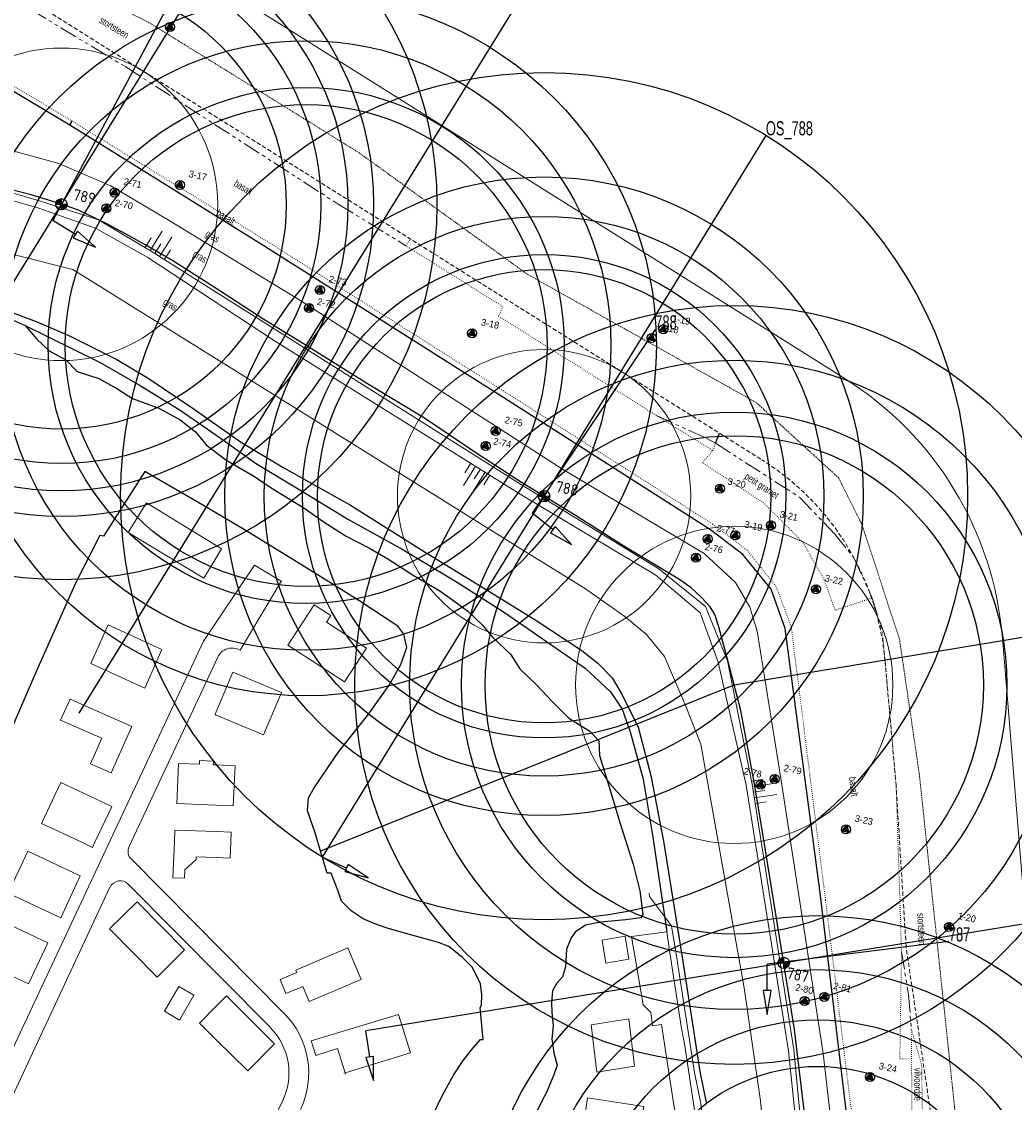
# Model space of a CAD drawing. Header units: metres. Extents: x 63969 to 66720, y 402115 to 403595.
# Tile 50 of 52: x 65966 to 66141, y 402954 to 403145. Entities that reach past the tile are written whole.
import ezdxf
from ezdxf.enums import TextEntityAlignment as Align

# ---------------------------------------------------------------- set-up
doc = ezdxf.new("R2010")
doc.units = ezdxf.units.M
for name, pattern in [('DOT', [0.25, 0, -0.25]), ('HIDDEN', [0.375, 0.25, -0.125]), ('PHANTOM2', [1.25, 0.625, -0.125, 0.125, -0.125, 0.125, -0.125])]:
    doc.linetypes.add(name, pattern=pattern)
doc.layers.get('0').update_dxf_attribs({"linetype": 'CONTINUOUS'})
for name, color, linetype, lineweight in [('BS-BEBOUWING', 253, 'CONTINUOUS', 0), ('BS-DIJKPAAL', 2, 'CONTINUOUS', 25), ('BS-DIJKPAALNR', 6, 'CONTINUOUS', 25), ('BS-HEK', 253, 'RASTER', 0), ('BS-KANT-KREUKELBERM', 35, 'PHANTOM2', 0), ('BS-KANT-VERHARDING', 253, 'CONTINUOUS', 0), ('BS-KRUINLIJN', 253, 'CONTINUOUS', 0), ('BS-OVERIGE-TEKSTEN', 253, 'CONTINUOUS', 0), ('BS-PERKOENRIJ', 203, 'DOT', 5), ('BS-SYMBOOL-TALUD', 253, 'CONTINUOUS', 0), ('BS-TEENLIJN', 253, 'CONTINUOUS', 0), ('BS-TEENSCHOT-INGEMETEN', 11, 'HIDDEN', 13), ('BS-TUSSENBERM', 253, 'CONTINUOUS', 0), ('BS-ZANDLIJN', 2, 'HIDDEN', 20), ('GM-C3D-POINT-BORING @ 1', 2, 'CONTINUOUS', 25), ('GM-C3D-POINT-LABEL_BORING', 7, 'CONTINUOUS', 25)]:
    doc.layers.add(name, color=color, linetype=linetype, lineweight=lineweight)
for name, color, linetype in [('BS-BINNENTEENLIJN-KPN', 253, 'CONTINUOUS'), ('BS-BOORPUNTEN MET CODE', 2, 'CONTINUOUS'), ('BS-DWP KANT PUIN-STENEN', 253, 'CONTINUOUS'), ('BS-INSTEEK-SLOOT-KPN', 253, 'CONTINUOUS'), ('BS-SCHEIDINGSL-TALUDBEKL-NTZ', 253, 'CONTINUOUS'), ('BS-SCHEIDINGSLIJN-TALUDBEKLEDING', 253, 'CONTINUOUS'), ('BS-WATERLIJN-KPN', 253, 'CONTINUOUS'), ('DWARSPROFIEL_LOKATIE', 125, 'CONTINUOUS'), ('DWARSPROFIEL_LOKATIE_INGEMETEN', 1, 'CONTINUOUS'), ('Hulp dieptelijnen', 78, 'CONTINUOUS'), ('THEORETISCHE_NULLIJN', 125, 'CONTINUOUS')]:
    doc.layers.add(name, color=color, linetype=linetype)
doc.layers.add('Cirkel ingemeten teen', color=69, linetype='CONTINUOUS', lineweight=9, plot=False)
doc.styles.add('ISO', font='isocp.shx', dxfattribs={"height": 2.5})
doc.linetypes.add('RASTER', pattern='A,3,-2,[200,RASTER,S=0.75,R=0,X=0,Y=0],-2,3', length=10)

# ---------------------------------------------------------------- blocks, each defined once
blk = doc.blocks.new('PIJLTJE')
at = {"layer": 'DWARSPROFIEL_LOKATIE'}
blk.add_line((0, 4.69), (0, 0), dxfattribs=at)
blk.add_lwpolyline([(0, 8.9), (-0.7, 4.69), (0.7, 4.69)], close=True, dxfattribs=at)
blk = doc.blocks.new('S03')
at = {"color": 0}
for p, q in [((-2.01, 0), (-2.01, -2.01)), ((-1, 0), (-1, -4.01)), ((0, 0), (0, -2.01)), ((1, 0), (1, -4.01)), ((2.01, 0), (2.01, -2.01))]:
    blk.add_line(p, q, dxfattribs=at)
blk = doc.blocks.new('S04')
at = {"color": 0}
for p, q in [((-1, 0), (-1, 4.01)), ((1, 0), (1, 4.01)), ((-2.01, 0), (-2.01, 2.01)), ((0, 0), (0, 2.01)), ((2.01, 0), (2.01, 2.01))]:
    blk.add_line(p, q, dxfattribs=at)
blk = doc.blocks.new('132')
at = {"layer": 'BS-DIJKPAAL'}
h = blk.add_hatch(color=256, dxfattribs=at)
h.paths.add_polyline_path([(0, 0), (0, 0.1, 0.414214), (-0.1, 0)])
h.paths.add_polyline_path([(0.1, 0), (0, 0), (0, -0.1, 0.414214)])
for p, q in [((-0.1, 0), (0.1, 0)), ((0, -0.1), (0, 0.1))]:
    blk.add_line(p, q, dxfattribs=at)
blk.add_circle((0, 0), 0.1, dxfattribs=at)
blk = doc.blocks.new('De Krabbenkreek')
at = {"layer": 'BS-BEBOUWING'}
for points in [[(66000, 403052.546), (65987.634, 403060.1), (65984.402, 403054.823)], [(65984.402, 403054.823), (65997.797, 403046.748), (66000, 403050.373)], [(66000, 403050.373), (66000.963, 403051.958), (66000, 403052.546)], [(66022.721, 403028.395), (66026.597, 403034.368), (66019.508, 403038.967), (66020.27, 403040.141), (66017.317, 403042.057), (66012.68, 403034.91), (66022.721, 403028.395)], [(65987.354, 403027.3), (65990.386, 403034.148), (65980.84, 403038.529), (65977.808, 403031.681), (65987.354, 403027.3)], [(66000, 403023.106), (66002.96, 403030.096), (66011.539, 403026.542)], [(65974.125, 403025.348), (65985.044, 403020.532), (65981.406, 403012.286), (65977.743, 403013.902), (65979.732, 403018.411), (65972.442, 403021.627), (65974.125, 403025.348)], [(66011.539, 403026.542), (66008.384, 403019.033), (66000, 403022.52)], [(66000, 403022.52), (65999.789, 403022.608), (66000, 403023.106)], [(66000, 403006.599), (65993, 403006.893), (65993.329, 403013.958)], [(65993.329, 403013.958), (65997.024, 403013.811), (65997.051, 403014.489), (65999.495, 403014.392), (65999.468, 403013.714), (66000, 403013.693)], [(66000, 403013.693), (66003.331, 403013.561), (66002.996, 403006.473), (66000, 403006.599)], [(65978.534, 403000), (65981.493, 403006.359), (65972.478, 403010.559), (65969.073, 403003.349), (65976.212, 403000)], [(66000, 403001.887), (65992.695, 403002.157), (65992.596, 403000)], [(66002.588, 403000), (66002.67, 403001.788), (66000, 403001.887)], [(65963.143, 402990.981), (65966.661, 402998.429), (65975.937, 402994.063), (65972.461, 402986.629), (65963.143, 402990.981)], [(65976.212, 403000), (65978.118, 402999.106)], [(65978.118, 402999.106), (65978.534, 403000)], [(65992.596, 403000), (65992.309, 402993.728), (65994.4, 402993.647), (65994.468, 402995.134), (65996.436, 402996.93), (65996.457, 402997.441), (66000, 402997.31)], [(66002.461, 402997.219), (66002.588, 403000)], [(66000, 402997.31), (66002.461, 402997.219)], [(65994.4, 402980.938), (65985.98, 402989.473), (65981.116, 402984.676), (65989.535, 402976.14), (65994.4, 402980.938)], [(65957.616, 402979.243), (65961.043, 402986.52), (65970.193, 402982.183), (65966.768, 402974.916), (65957.616, 402979.243)], [(66011.324, 402975.706), (66012.332, 402973.213), (66015.343, 402974.486), (66016.462, 402971.839), (66025.693, 402975.72), (66023.335, 402981.295), (66014.128, 402977.357), (66014.295, 402976.963), (66011.324, 402975.706)], [(65993.492, 402968.528), (65990.829, 402970.075), (65993.373, 402974.456), (65996.036, 402972.909), (65993.492, 402968.528)], [(66010.34, 402964.344), (66001.817, 402972.802), (66000, 402970.962)], [(66000, 402970.962), (65997.053, 402967.978), (66000, 402965.053)], [(66022.828, 402959.18), (66034.399, 402962.752), (66032.272, 402969.538), (66019.939, 402965.796), (66016.836, 402964.82), (66017.65, 402962.262), (66021.48, 402963.48), (66022.828, 402959.18)], [(66074.079, 402960.39), (66067.401, 402959.312), (66066.375, 402967.659), (66073.053, 402968.737), (66074.079, 402960.39)], [(66000, 402965.053), (66005.576, 402959.519), (66010.34, 402964.344)], [(66022.619, 402959.115), (66022.828, 402959.18)], [(66022.828, 402959.18), (66022.895, 402958.966)], [(66064.786, 402948.219), (66065.776, 402954.731), (66075.701, 402953.223), (66074.711, 402946.711), (66064.786, 402948.219)]]:
    blk.add_lwpolyline(points, dxfattribs=at)
blk = doc.blocks.new('BORING-PBZ')
at = {"layer": 'BS-BOORPUNTEN MET CODE'}
h = blk.add_hatch(color=256, dxfattribs=at)
h.dxf.hatch_style = 1
h.paths.add_polyline_path([(0, 0.8), (-0.69, -0.4), (0.69, -0.4)])
blk.add_lwpolyline([(0, 0.8), (-0.69, -0.4), (0.69, -0.4)], close=True, dxfattribs=at)
blk.add_circle((0, 0), 0.8, dxfattribs=at)

msp = doc.modelspace()

# ---------------------------------------------------------------- linework, layer by layer
at = {"layer": 'BS-BEBOUWING'}
msp.add_lwpolyline([(66068.32, 402982.66), (66072.41, 402983.35), (66073.09, 402979.3), (66069, 402978.61)], close=True, dxfattribs=at)
at = {"layer": 'BS-BINNENTEENLIJN-KPN'}
msp.add_polyline3d([(65966.19, 403091.52, 0), (65970.27, 403089.5, 0), (65979.44, 403084.94, 0), (65986.51, 403080.9, 0), (65993.62, 403076.52, 0), (66000.69, 403071.6, 0), (66006.94, 403067.14, 0), (66014.52, 403062.58, 0), (66023.44, 403057.14, 0), (66032.93, 403051.89, 0), (66042.87, 403045.92, 0), (66051.04, 403040.68, 0), (66060.17, 403034.4, 0), (66065.31, 403030.81, 0), (66069.82, 403026.65, 0), (66071.86, 403023.55, 0), (66073.32, 403019.57, 0), (66075.61, 403011.15, 0), (66077.3, 403000.92, 0), (66079.78, 402984.12, 0)], dxfattribs=at)
at = {"layer": 'BS-HEK'}
msp.add_lwpolyline([(66076.69, 402990.97), (66076.71, 402990.4), (66080.62, 402985.2), (66081.54, 402979.51), (66084.68, 402959.24), (66085.8, 402953.77), (66086.67, 402947.12)], dxfattribs=at)
at = {"layer": 'BS-INSTEEK-SLOOT-KPN', "flags": 128}
msp.add_lwpolyline([(65959.45, 403095.44), (65968.13, 403092.2), (65973.93, 403089.71), (65982.4, 403085.48), (65987.96, 403082.15), (65995.89, 403076.82), (66004.46, 403070.78), (66011.95, 403066.31), (66023.77, 403059.7), (66037.47, 403051.07), (66047.19, 403045.11), (66056.76, 403039.21), (66064.74, 403033.93), (66067.6, 403031.7), (66070.1, 403029.13), (66071.89, 403026.13), (66074.73, 403020.36), (66076.96, 403011.83), (66079.2, 403000.18), (66082.53, 402979.67), (66085.66, 402959.41), (66086.79, 402953.94)], dxfattribs=at)
at = {"layer": 'BS-KANT-KREUKELBERM', "ltscale": 5}
for points in [[(65568.73, 403271.56), (65603.68, 403262.46), (65651.7, 403251.09), (65701.8, 403238.7), (65745.93, 403227.57), (65796.62, 403213.79), (65806.36, 403211.39), (65842.3, 403202.26), (65856.08, 403198.88), (65884.68, 403189.75), (65911.09, 403178.67), (65916.47, 403175.79), (65918.55, 403174.68), (65945.74, 403160.38), (65983.97, 403137.29), (66021.57, 403113.01), (66033.6, 403105.62)], [(66077.97, 403075.56), (66086.77, 403071.54), (66088.42, 403070.65), (66103.28, 403061.11), (66109.54, 403054.58), (66112.9, 403050.39), (66116.17, 403043.22), (66117.98, 403037.23)], [(66121.36, 402980.6), (66122.61, 402973), (66123.09, 402966.96)]]:
    msp.add_lwpolyline(points, dxfattribs=at)
at = {"layer": 'BS-KANT-VERHARDING'}
for p, q in [((66006.75, 403049.08), (65997.73, 403035.62)), ((66006.75, 403049.08), (66011.53, 403046.23)), ((66011.55, 403046.27), (66004.23, 403034)), ((65997.73, 403035.62), (65952.98, 402940.02)), ((66000.27, 403032.78), (65984.58, 402999.27)), ((65984.97, 402997.02), (66012.03, 402969.7)), ((65981.19, 402992.04), (65958.59, 402943.75)), ((65984.43, 402992.59), (66009.55, 402967.24)), ((65986.12, 402900.61), (66011.75, 402954.18))]:
    msp.add_line(p, q, dxfattribs=at)
for points in [[(66079.78, 402984.12), (66073.56, 402983.3), (66075.59, 402971.25), (66076.96, 402969.85), (66077.27, 402967.5), (66078.86, 402967.76)], [(66082.98, 402963.94), (66085.54, 402947.1), (66087.66, 402947.13)]]:
    msp.add_lwpolyline(points, dxfattribs=at)
msp.add_lwpolyline([(66078.86, 402967.76), (66082.08, 402946.57, -0.258117), (66080.06, 402941.12), (66073.49, 402935.46)], format="xyb", dxfattribs=at)
msp.add_polyline3d([(66079.78, 402984.12, 0), (66080.37, 402980.09, 0), (66082.41, 402967.06, 0), (66082.98, 402963.94, 0)], dxfattribs=at)
for centre, radius, start, end in [((66002.8, 403031.6), 2.8, 59.1705, 154.9155), ((65986.39, 402998.42), 2, 154.9155, 224.7331), ((65983.01, 402991.19), 2, 44.7331, 154.9155), ((66001.38, 402959.14), 15, 334.4314, 44.7331), ((66001.38, 402959.14), 11.5, 334.4314, 44.7331)]:
    msp.add_arc(centre, radius, start, end, dxfattribs=at)
at = {"layer": 'BS-KRUINLIJN', "flags": 128}
msp.add_lwpolyline([(66104.88, 402928.73), (66101.33, 402963.05), (66093.87, 403010.09), (66088.89, 403031.91), (66085.68, 403040.63), (66077.82, 403047.28), (66053.81, 403061.64), (66010.33, 403088.8), (65987.92, 403103.53), (65978.6, 403108.71), (65968.61, 403112.3), (65959.34, 403114.91), (65946.52, 403119.09), (65939.71, 403122.18), (65928.94, 403127.85), (65928.04, 403128.49), (65921.14, 403132.62), (65911.87, 403140.71), (65902.13, 403148.58), (65893.27, 403154.08), (65882.77, 403157.29), (65835.59, 403171.05)], dxfattribs=at)
at = {"layer": 'BS-KRUINLIJN'}
for points in [[(66104.88, 402928.73, 0), (66101.33, 402963.05, 0), (66093.87, 403010.09, 0), (66088.89, 403031.91, 0), (66085.68, 403040.63, 0), (66077.82, 403047.28, 0), (66053.81, 403061.64, 0), (66010.33, 403088.8, 0), (65987.92, 403103.53, 0), (65978.6, 403108.71, 0), (65968.61, 403112.3, 0), (65959.34, 403114.91, 0), (65946.52, 403119.09, 0), (65939.71, 403122.18, 0), (65928.94, 403127.85, 0), (65928.04, 403128.49, 0), (65921.14, 403132.62, 0), (65911.87, 403140.71, 0), (65902.13, 403148.58, 0), (65893.27, 403154.08, 0), (65882.77, 403157.29, 0), (65835.59, 403171.05, 0)], [(66105.08, 402934.21, 0), (66102.26, 402963.23, 0), (66094.93, 403010.29, 0), (66090.54, 403032.12, 0), (66086.65, 403041.75, 0), (66078.37, 403048.39, 0), (66053.9, 403063.41, 0), (65988.66, 403104.55, 0), (65979.16, 403110.22, 0), (65969.05, 403113.46, 0), (65959.54, 403116.21, 0), (65947.11, 403120.15, 0), (65940.35, 403123.44, 0), (65929.94, 403129.33, 0), (65928.98, 403129.95, 0), (65921.86, 403133.63, 0), (65912.66, 403141.8, 0), (65902.75, 403149.65, 0), (65893.75, 403154.82, 0), (65883.17, 403158.69, 0), (65835.84, 403172.19, 0)]]:
    msp.add_polyline3d(points, dxfattribs=at)
at = {"layer": 'BS-OVERIGE-TEKSTEN'}
msp.add_lwpolyline([(66159.26, 402834.57), (66159.26, 402834.6), (66153.77, 402878.78), (66151.28, 402911.16), (66148.72, 402944.46), (66142.69, 402993.64), (66139.21, 403036.18, 0.236351), (66111.33, 403082.1), (65976.88, 403166.56)], format="xyb", dxfattribs=at)
at = {"layer": 'BS-PERKOENRIJ'}
for p, q in [((66033.6, 403105.62), (66034.36, 403106.83)), ((66121.05, 402961.67), (66123.13, 402961.64))]:
    msp.add_line(p, q, dxfattribs=at)
for points in [[(65647.61, 403239.66), (65699.76, 403226.12), (65743.38, 403214.63), (65791.18, 403202.18), (65841.67, 403189.42), (65893.88, 403171.36), (65920.6, 403159.17), (65940.17, 403148.16), (65974.45, 403127.73), (66009.33, 403106.21), (66050.89, 403079.91), (66087.94, 403056.32), (66094.02, 403051.72), (66099.19, 403045.19), (66101.82, 403038.2), (66107.9, 402989.76), (66113.92, 402940.65), (66116.18, 402923.01), (66119.96, 402923.3), (66125.81, 402875.78), (66127.71, 402860.98)], [(66033.6, 403105.62), (66050.77, 403094.83), (66049.97, 403093.18), (66077.97, 403075.56), (66087.93, 403069.36)], [(66116.16, 403043.25), (66109.6, 403041.1), (66107.64, 403046.56), (66103.83, 403053.19), (66096.91, 403060.11), (66086.09, 403067.2), (66087.93, 403069.36), (66088.42, 403070.65)], [(66117.98, 403037.23), (66120.39, 403010.18), (66121.36, 402980.6), (66121.05, 402961.67)], [(66125.09, 402949.67), (66123.22, 402949.44), (66123.09, 402966.96), (66124.92, 402960.58), (66125.09, 402949.67), (66126.85, 402939.69), (66127.63, 402930.46)]]:
    msp.add_lwpolyline(points, dxfattribs=at)
at = {"layer": 'BS-SCHEIDINGSL-TALUDBEKL-NTZ'}
msp.add_polyline3d([(66088.42, 403070.65, 0), (66089.1, 403072.45, 0)], dxfattribs=at)
at = {"layer": 'BS-SCHEIDINGSLIJN-TALUDBEKLEDING'}
for points in [[(66116.18, 402923.01), (66115.13, 402922.81), (66113.01, 402940.17), (66107.03, 402990.6), (66100.75, 403037.87), (66098.27, 403044.8), (66093.28, 403050.96), (66087.52, 403055.31), (66050.26, 403079.12), (66008.58, 403105.51), (65974.05, 403127), (65939.71, 403147.43), (65920.45, 403158.52), (65893.52, 403170.47), (65841.1, 403188.65), (65790.63, 403201.2), (65743.41, 403213.66), (65699.67, 403225.19), (65647.45, 403238.73)], [(65974.45, 403127.73), (65974.05, 403127)]]:
    msp.add_lwpolyline(points, dxfattribs=at)
at = {"layer": 'BS-TEENLIJN'}
msp.add_polyline3d([(65833.48, 403161.45, 0), (65881.29, 403147.8, 0), (65889.79, 403144.25, 0), (65894.08, 403143.07, 0), (65899.27, 403140.11, 0), (65913, 403127.95, 0), (65923.01, 403120.6, 0), (65923.94, 403120, 0), (65934.09, 403115.22, 0), (65943.42, 403110.75, 0), (65953.6, 403106.94, 0), (65964.26, 403104, 0), (65974.6, 403101.39, 0), (66017.16, 403074.94, 0), (66054.42, 403051.68, 0), (66065.23, 403044.97, 0), (66072.37, 403039.97, 0), (66076.2, 403036.81, 0), (66079.37, 403032.91, 0), (66083.01, 403024.49, 0), (66085.82, 403017.38, 0), (66093.47, 402974.26, 0), (66096.4, 402954.22, 0), (66099.56, 402921.16, 0)], dxfattribs=at)
at = {"layer": 'BS-TEENSCHOT-INGEMETEN', "ltscale": 3}
for p, q in [((65966.24, 403149.63), (66096.63, 403067.72)), ((66118.44, 403032.07), (66120.39, 403010.18)), ((66122.16, 402981.54), (66120.39, 403010.18))]:
    msp.add_line(p, q, dxfattribs=at)
msp.add_lwpolyline([(66143.36, 402774.7), (66141.47, 402802.41), (66139.35, 402832.66), (66133.87, 402876.78), (66131.34, 402909.62), (66129.77, 402930.07), (66122.16, 402981.5), (66122.16, 402981.54)], dxfattribs=at)
msp.add_arc((66071.63, 403027.92), 47, 5.0706, 57.863, dxfattribs=at)
at = {"layer": 'BS-TUSSENBERM'}
msp.add_lwpolyline([(65933.54, 403134.96), (65943.2, 403129.19), (65950.35, 403126.29), (65961.78, 403123.01), (65971.93, 403120.26), (65981.32, 403116.22), (65991.99, 403109.94), (66014.81, 403096.01), (66061.31, 403066.09), (66086.38, 403051.14), (66091.98, 403045.99), (66094.48, 403041.66), (66095.82, 403037.4), (66100.03, 403010.93), (66107.46, 402962.61), (66111.91, 402924.28), (66117.41, 402872.92), (66122.52, 402829.12), (66125, 402804.09), (66126.91, 402784.84), (66125.25, 402749.34)], dxfattribs=at)
at = {"layer": 'BS-WATERLIJN-KPN'}
for points in [[(65993.64, 403074.82), (65996.32, 403072.69), (65998.21, 403070.39), (66001.73, 403067.74), (66006.8, 403064.79), (66009.76, 403062.79), (66015.49, 403059.21), (66019.1, 403056.67), (66023.04, 403054.21), (66027.17, 403052.09), (66030.4, 403050.21), (66034.9, 403047.27), (66039.57, 403044.53), (66042.1, 403042.77), (66044.51, 403041), (66047.1, 403038.5), (66048.99, 403036.25), (66052.13, 403033.3), (66053.74, 403030.72), (66056.8, 403027.83), (66059.5, 403024.9), (66062.45, 403022), (66066.16, 403019.67), (66067.73, 403017.94), (66067.89, 403015.38), (66069.79, 403009.22), (66071.5, 403003.52), (66073.82, 402996.15), (66075.04, 402991.41), (66075.53, 402987.24), (66075.21, 402986.6), (66072.55, 402986.27), (66068.05, 402985.86), (66065.38, 402985.34), (66063.54, 402984.06), (66062.87, 402983.11), (66062.05, 402981.06), (66061.85, 402977.95), (66061.34, 402976.17), (66060.34, 402975.06), (66059.55, 402973.69), (66059.35, 402971.64), (66059.42, 402969.91), (66059.64, 402967.52), (66059.42, 402965.23), (66059.8, 402962.7), (66060.38, 402960.54), (66059.76, 402958.82), (66058.45, 402955.6), (66057.75, 402954.43), (66053.2, 402944.94)], [(66038.47, 402951.95), (66040.11, 402955.33), (66042.04, 402958.79), (66043.61, 402961.19), (66045.2, 402963.24), (66046.82, 402965.06), (66047.27, 402965.1), (66046.74, 402970.73), (66047, 402971.17), (66047.03, 402972.98), (66046.8, 402974.94), (66045.39, 402977.82), (66043.63, 402979.6), (66041.2, 402981.54), (66039.36, 402982.25), (66034.24, 402983.68), (66030.3, 402984.77), (66028.11, 402985.54), (66026.03, 402986.45), (66023.91, 402987.89), (66022.21, 402989.55), (66021.6, 402991.35), (66020.38, 402994.54), (66019.63, 402994.52), (66018.59, 402998.05), (66017.45, 403001.83), (66016.73, 403003.88), (66016.17, 403005.64), (66016.33, 403007.86), (66017.32, 403009.63), (66021.69, 403016.07), (66026.86, 403022.49), (66030.62, 403027.81), (66032.68, 403031.46), (66033.73, 403034.48), (66033.24, 403036.84), (66032.14, 403038.24), (66025.23, 403042.84), (66013.84, 403049.87), (66004.83, 403055.44), (65996.6, 403060.27), (65988.67, 403064.86), (65987.33, 403065.66), (65980.02, 403054.2), (65979.4, 403054.3), (65975.13, 403046.02), (65968.16, 403030.38), (65963.46, 403019.42)]]:
    msp.add_lwpolyline(points, dxfattribs=at)
for points in [[(65919.96, 403108.69, 0), (65920.15, 403109, 0), (65928.34, 403105.85, 0), (65936.15, 403102.05, 0), (65939.27, 403100.33, 0), (65941.91, 403098.54, 0), (65946.19, 403096.59, 0), (65953.18, 403095.64, 0), (65958.98, 403093.81, 0), (65963.01, 403092.94, 0), (65966.19, 403091.52, 0)], [(65966.19, 403091.52, 0), (65968.18, 403089.16, 0), (65970.43, 403087.02, 0), (65973.35, 403085.42, 0), (65975.35, 403083.37, 0), (65979.19, 403082.11, 0), (65982.41, 403080.35, 0), (65985.15, 403078.58, 0), (65989.83, 403076.89, 0), (65993.64, 403074.82, 0)]]:
    msp.add_polyline3d(points, dxfattribs=at)
at = {"layer": 'BS-ZANDLIJN'}
msp.add_polyline3d([(65652.65, 403256.41, 0), (65703.47, 403242.79, 0), (65745.62, 403232.29, 0), (65783.28, 403225.33, 0), (65791.96, 403227.04, 0), (65801.69, 403222.86, 0), (65806.79, 403215.02, 0), (65843.26, 403206.63, 0), (65857.02, 403205.31, 0), (65884.68, 403189.75, 0), (65921.2, 403177.96, 0), (65948, 403165.95, 0), (65988.25, 403145.04, 0), (66025.24, 403122.12, 0), (66055.15, 403100.54, 0), (66095.66, 403077.84, 0), (66110.19, 403064.55, 0), (66114.33, 403056.31, 0), (66120.99, 403035.97, 0), (66124.49, 403012.18, 0), (66133.3, 402929.06, 0), (66143.35, 402852.71, 0), (66141.34, 402833.92, 0), (66135.12, 402830.23, 0)], dxfattribs=at)
at = {"layer": 'Cirkel ingemeten teen'}
for centre, radius in [((65972.6, 403112.95), 27.67), ((66058.06, 403061.28), 25.97), ((66091.73, 403027.87), 28.09)]:
    msp.add_circle(centre, radius, dxfattribs=at)
at = {"layer": 'DWARSPROFIEL_LOKATIE'}
msp.add_line((65933.21, 403049.13), (66011.99, 403176.78), dxfattribs=at)
at = {"layer": 'DWARSPROFIEL_LOKATIE', "color": 203}
msp.add_line((65975.76, 403022.87), (66054.54, 403150.52), dxfattribs=at)
msp.add_lwpolyline([(66018.52, 402998.47), (66091.73, 403027.87), (66166.41, 403040.19)], dxfattribs=at)
at = {"layer": 'DWARSPROFIEL_LOKATIE'}
for points in [[(66097.33, 403125.17, 0), (66018.79, 402997.38, 0)], [(66174.54, 402990.65, 0), (66026.47, 402966.63, 0)]]:
    msp.add_polyline3d(points, dxfattribs=at)
at = {"layer": 'DWARSPROFIEL_LOKATIE_INGEMETEN'}
for points in [[(65991.77, 403148.73), (65971.08, 403110.08)], [(66077.75, 403090.81), (66055.93, 403058.26)], [(66129.74, 402982.45), (66097.57, 402978.43)]]:
    msp.add_lwpolyline(points, dxfattribs=at)
at = {"layer": 'Hulp dieptelijnen'}
for centre, radius in [((65972.6, 403112.95), 66.47), ((65972.6, 403112.95), 55.27), ((65972.6, 403112.95), 50.72), ((65972.6, 403112.95), 45.9), ((65972.6, 403112.95), 39.79), ((66015.93, 403087.96), 62.02), ((66015.93, 403087.96), 53.97), ((66058.06, 403061.28), 75), ((66015.93, 403087.96), 45.7), ((66015.93, 403087.96), 42.65), ((66058.06, 403061.28), 56.53), ((66058.06, 403061.28), 49.55), ((66058.06, 403061.28), 42.8), ((66058.06, 403061.28), 40.13), ((66091.73, 403027.87), 67.19), ((66091.73, 403027.87), 57.48), ((66091.73, 403027.87), 48.3), ((66091.73, 403027.87), 44.12), ((66106.48, 402927.42), 59.6), ((66106.48, 402927.42), 50.03), ((66106.48, 402927.42), 41.12), ((66106.48, 402927.42), 32.9)]:
    msp.add_circle(centre, radius, dxfattribs=at)
at = {"layer": 'THEORETISCHE_NULLIJN', "flags": 128}
msp.add_lwpolyline([(66104.95, 402945.58), (66102.41, 402966.88), (66098.39, 402991.65), (66097.01, 403000), (66095.31, 403010.35), (66092.91, 403023.33), (66090.62, 403032.16), (66089, 403038.14), (66088.29, 403040.32), (66087.49, 403041.72), (66085.97, 403043.31), (66084.07, 403045.13), (66081.9, 403046.57), (66079.06, 403048.31), (66072.17, 403052.44), (66063.43, 403057.98), (66053.91, 403063.83), (66045.98, 403068.97), (66036.89, 403075.07), (66026.77, 403081.18), (66015.43, 403088.27), (66008.44, 403092.59), (66000, 403098.03), (65998.5, 403098.99), (65992.3, 403102.96), (65987.54, 403105.71), (65983.95, 403107.74), (65980.77, 403109.42), (65978.67, 403110.42), (65975.62, 403111.9), (65972.4, 403113.03), (65967.21, 403114.65), (65961.73, 403116.05)], dxfattribs=at)

# ---------------------------------------------------------------- block references
msp.add_blockref('De Krabbenkreek', (0, 0))
at = {"layer": 'BS-DIJKPAAL', "xscale": 10, "yscale": 10, "zscale": 10}
for p in [(65972.59, 403112.96), (66058.05, 403061.28), (66100.5, 402978.65)]:
    msp.add_blockref('132', p, dxfattribs=at)
at = {"layer": 'BS-DWP KANT PUIN-STENEN'}
for p, rotation in [((65971.08, 403110.08), 237.9786743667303), ((66055.93, 403058.26), 231.8007652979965), ((66097.57, 402978.43), 180)]:
    msp.add_blockref('PIJLTJE', p, dxfattribs=dict(at, rotation=rotation))
at = {"layer": 'BS-SYMBOOL-TALUD'}
for name, p, rotation in [('S03', (65989.13, 403104.26), 147.7612696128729), ('S04', (66046.77, 403066.04), 148.0059119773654), ('S03', (66095.15, 403008.86), 98.85558751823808)]:
    msp.add_blockref(name, p, dxfattribs=dict(at, rotation=rotation))
at = {"layer": 'DWARSPROFIEL_LOKATIE'}
for p, rotation in [((66018.79, 402997.38), 245.5431529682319), ((66026.47, 402966.63), 188.8083995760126)]:
    msp.add_blockref('PIJLTJE', p, dxfattribs=dict(at, rotation=rotation))
at = {"layer": 'GM-C3D-POINT-BORING @ 1', "rotation": 348}
for p in [(65991.82, 403144.35), (65993.56, 403116.39), (65982.02, 403115.05), (65980.55, 403112.24), (66018.35, 403097.77), (66016.45, 403094.58), (66045.32, 403090.14), (66077.1, 403089.31), (66079.17, 403090.83), (66049.48, 403072.83), (66047.7, 403070.18), (66089.19, 403062.63), (66098.22, 403056.12), (66087.05, 403053.69), (66091.94, 403054.34), (66084.94, 403050.38), (66106.19, 403044.81), (66098.89, 403011.2), (66096.42, 403010.2), (66111.5, 403002.27), (66129.74, 402985.02), (66107.7, 402972.63), (66104.21, 402971.9), (66115.76, 402958.44)]:
    msp.add_blockref('BORING-PBZ', p, dxfattribs=at)

# ---------------------------------------------------------------- texts
at = {"layer": 'BS-DIJKPAALNR', "style": 'ISO'}
for s, p in [('789', (65974.53, 403113.75)), ('788', (66059.99, 403062.08)), ('787', (66100.89, 402975.95))]:
    msp.add_text(s, height=2, rotation=348.0032, dxfattribs=at).set_placement(p)
at = {"layer": 'BS-OVERIGE-TEKSTEN', "width": 0.68}
for s, rotation, p in [('stortsteen', 328.7836, (65981.93, 403144.25)), ('basalt', 328.7836, (66004.82, 403115.97)), ('basalt', 328.7836, (66001.71, 403110.76)), ('gras', 328.7836, (65999.25, 403107.15)), ('gras', 328.7836, (65997.03, 403103.55)), ('gras', 328.7836, (65991.79, 403095.06)), ('petit graniet', 326.7823, (66096.53, 403063.01)), ('basalt', 277.1578, (66112.9, 403009.88)), ('stortsteen', 272.5456, (66124.88, 402984.64)), ('vilvoordse', 270, (66124.25, 402957.14))]:
    msp.add_text(s, height=1.25, rotation=rotation, dxfattribs=at).set_placement(p, align=Align.MIDDLE)
at = {"layer": 'DWARSPROFIEL_LOKATIE', "width": 0.68}
msp.add_text('OS_788', height=2.5, dxfattribs=at).set_placement((66097.33, 403125.17))
at = {"layer": 'DWARSPROFIEL_LOKATIE_INGEMETEN', "width": 0.68}
for s, p in [('788', (66077.75, 403090.81)), ('787', (66129.74, 402982.45))]:
    msp.add_text(s, height=2.5, dxfattribs=at).set_placement(p)
at = {"layer": 'GM-C3D-POINT-LABEL_BORING', "linetype": 'ByBlock', "char_height": 1.2, "attachment_point": 4, "rotation": 348.0032}
for s, insert in [('3-17', (65995.18, 403118.39)), ('2-71', (65983.64, 403117.05)), ('2-70', (65982.09, 403113.27)), ('2-73', (66019.97, 403099.77)), ('2-72', (66017.91, 403095.78)), ('3-18', (66046.94, 403092.14)), ('1-19', (66080.79, 403092.83)), ('1-18', (66078.72, 403091.31)), ('2-75', (66051.1, 403074.83)), ('2-74', (66049.1, 403071.07)), ('3-20', (66090.6, 403063.94)), ('3-21', (66099.84, 403058.12)), ('2-77', (66088.67, 403055.69)), ('3-19', (66093.56, 403056.34)), ('2-76', (66086.56, 403052.38)), ('3-22', (66107.81, 403046.81)), ('2-79', (66100.51, 403013.2)), ('2-78', (66093.43, 403012.66)), ('3-23', (66113.12, 403004.27)), ('1-20', (66131.36, 402987.02)), ('2-80', (66102.59, 402974.36)), ('2-81', (66109.32, 402974.63)), ('3-24', (66117.38, 402960.44))]:
    msp.add_mtext(s, dxfattribs=dict(at, insert=insert))

doc.saveas('drawing.dxf')
